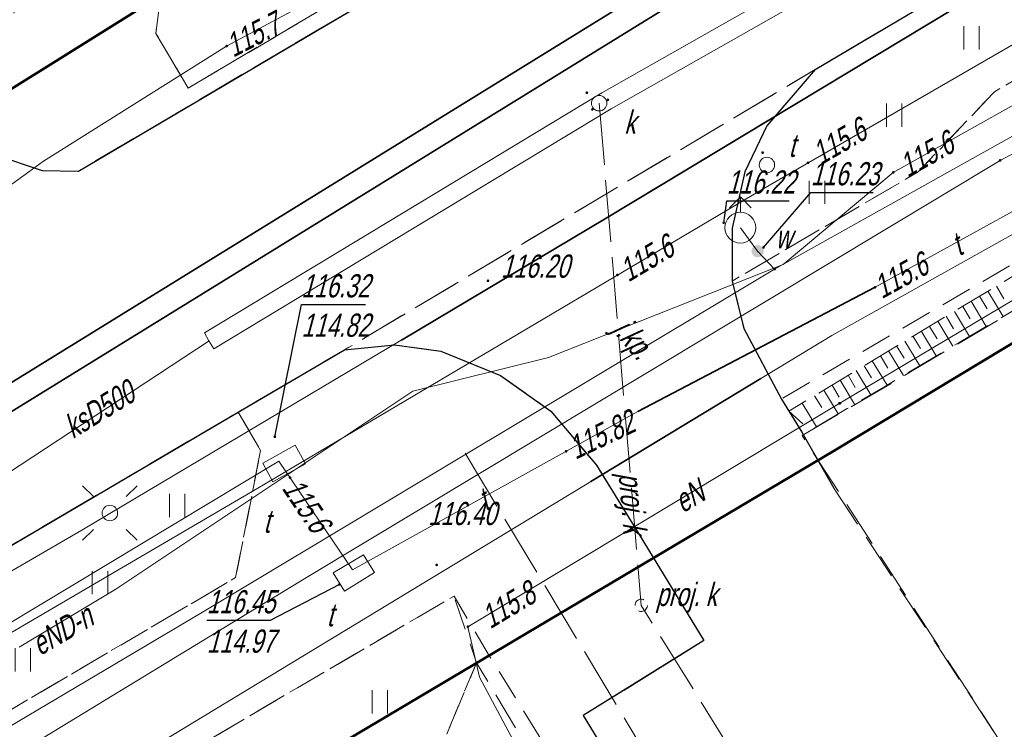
# Model space of a CAD drawing. Extents: x 7463256 to 7464485, y 5957341 to 5958260.
# Tile 221 of 256: x 7464155 to 7464187, y 5957893 to 5957916. Entities that reach past the tile are written whole.
import ezdxf
from ezdxf.enums import TextEntityAlignment as Align

# ---------------------------------------------------------------- set-up
doc = ezdxf.new("R2010")
doc.units = 0
doc.header["$MEASUREMENT"] = 0
for name, pattern in [('1.5_0.5', [2, 1.5, -0.5]), ('218-500', [1, 0.5, -0.5]), ('l219_500', [0]), ('mz1.0_0.5', [1.5, 1, -0.5]), ('mz1.25_0.5', [1.75, 1.25, -0.5]), ('mz2.0_0.5', [2.5, 2, -0.5])]:
    doc.linetypes.add(name, pattern=pattern)
doc.layers.get('0').update_dxf_attribs({"color": 2, "linetype": 'CONTINUOUS', "lineweight": 5})
for name, color, linetype in [('000 Inne (niezydentyfikowane)', 7, 'CONTINUOUS'), ('203-Punkt załamania granicy działki nie stabilizowany', 7, 'CONTINUOUS'), ('218-Granica użytku', 7, 'CONTINUOUS'), ('219-Linia granicy', 7, 'CONTINUOUS'), ('chodnik (powierzchnia)', 7, 'CONTINUOUS'), ('hydrant (punkt)', 7, 'CONTINUOUS'), ('jezdnia (powierzchnia)', 7, 'CONTINUOUS'), ('jezdnia (powierzchnia)-Atr17', 7, 'CONTINUOUS'), ('krawężnik (linia)', 7, 'CONTINUOUS'), ('latarnia na słupie lub maszcie (punkt)', 7, 'CONTINUOUS'), ('plac (powierzchnia)', 7, 'CONTINUOUS'), ('przewód elektroenergetyczny (linia)', 7, 'CONTINUOUS'), ('przewód elektroenergetyczny (linia)-Atr1', 7, 'CONTINUOUS'), ('przewód gazowy (linia)', 7, 'CONTINUOUS'), ('przewód kanalizacyjny (linia)', 7, 'CONTINUOUS'), ('przewód kanalizacyjny (linia)-Atr1', 7, 'CONTINUOUS'), ('przewód kanalizacyjny - projektowany lub w budowie (linia) - ob. projektowany', 7, 'CONTINUOUS'), ('przewód kanalizacyjny - projektowany lub w budowie (linia) - ob. projektowany-Atr1', 7, 'CONTINUOUS'), ('przewód telekomunikacyjny (linia)', 7, 'CONTINUOUS'), ('przewód telekomunikacyjny (linia)-Atr1', 7, 'CONTINUOUS'), ('przewód wodociągowy (linia)', 7, 'CONTINUOUS'), ('przewód wodociągowy - projektowany lub w budowie (linia) - ob. projektowany', 7, 'CONTINUOUS'), ('punkt o określonej wysokości (sieć elektroenergetyczna)', 7, 'CONTINUOUS'), ('punkt o określonej wysokości (sieć elektroenergetyczna)-Atr2', 7, 'CONTINUOUS'), ('punkt o określonej wysokości (sieć gazowa)', 7, 'CONTINUOUS'), ('punkt o określonej wysokości (sieć kanalizacyjna)', 7, 'CONTINUOUS'), ('punkt o określonej wysokości (sieć telekomunikacyjna)', 7, 'CONTINUOUS'), ('punkt o określonej wysokości (sieć telekomunikacyjna)-Atr2', 7, 'CONTINUOUS'), ('punkt o określonej wysokości (sieć telekomunikacyjna)-Atr3', 7, 'CONTINUOUS'), ('punkt o określonej wysokości (sieć wodociągowa)', 7, 'CONTINUOUS'), ('punkt o określonej wysokości (sieć wodociągowa)-Atr2', 7, 'CONTINUOUS'), ('punkt wysokościowy sztuczny', 7, 'CONTINUOUS'), ('punkt wysokościowy sztuczny-Atr2', 7, 'CONTINUOUS'), ('rura ochronna - przewód elektroenergetyczny (linia)', 7, 'CONTINUOUS'), ('rura ochronna - przewód gazowy (linia)', 7, 'CONTINUOUS'), ('rura ochronna - przewód kanalizacyjny (linia)', 7, 'CONTINUOUS'), ('rura ochronna - przewód telekomunikacyjny (linia)', 7, 'CONTINUOUS'), ('skarpa nieumocniona (powierzchnia)', 7, 'CONTINUOUS'), ('studzienka - przewód telekomunikacyjny (powierzchnia)', 7, 'CONTINUOUS'), ('studzienka - przewód telekomunikacyjny (powierzchnia)-Atr17', 7, 'CONTINUOUS'), ('studzienka okrągła - przewód kanalizacyjny (punkt)', 7, 'CONTINUOUS'), ('studzienka okrągła - przewód kanalizacyjny (punkt)-Atr17', 7, 'CONTINUOUS'), ('słup (punkt)', 7, 'CONTINUOUS'), ('trawnik (powierzchnia)', 7, 'CONTINUOUS'), ('trawnik (powierzchnia) - symbol', 7, 'CONTINUOUS'), ('urządzenie techniczne projektowane lub w budowie (sieć kanalizacyjna) - punkt - ob. projektowany', 7, 'CONTINUOUS'), ('urządzenie techniczne projektowane lub w budowie (sieć kanalizacyjna) - punkt - ob. projektowany-Atr17', 7, 'CONTINUOUS'), ('właz okrągły - siec telekomunikacyjna (punkt)', 7, 'CONTINUOUS'), ('właz okrągły - siec telekomunikacyjna (punkt)-Atr17', 7, 'CONTINUOUS'), ('zasuwa - siec wodociągowa (punkt)', 7, 'CONTINUOUS'), ('zasuwa - siec wodociągowa (punkt)-Atr17', 7, 'CONTINUOUS')]:
    doc.layers.add(name, color=color, linetype=linetype)
doc.styles.get("Standard").update_dxf_attribs({"font": 'txt', "width": 0.75})

# ---------------------------------------------------------------- blocks, each defined once
blk = doc.blocks.new('SM011')
at = {"color": 0, "linetype": 'Continuous', "lineweight": 13}
for p, q in [((-0.53, 0.531), (-0.883, 0.884)), ((0.531, 0.531), (0.884, 0.884)), ((-0.53, -0.53), (-0.883, -0.883)), ((0.531, -0.53), (0.884, -0.883))]:
    blk.add_line(p, q, dxfattribs=at)
blk = doc.blocks.new('SM04')
at = {"color": 0, "linetype": 'Continuous', "lineweight": 13}
blk.add_circle((0, 0), 0.25, dxfattribs=at)
blk = doc.blocks.new('PW01')
at = {"linetype": 'Continuous', "lineweight": 13}
h = blk.add_hatch(color=0, dxfattribs=at)
edge = h.paths.add_edge_path()
edge.add_arc((0, 0), 0.045, 0, 360)
blk = doc.blocks.new('PW02')
at = {"linetype": 'Continuous', "lineweight": 13}
h = blk.add_hatch(color=0, dxfattribs=at)
edge = h.paths.add_edge_path()
edge.add_arc((0, 0), 0.045, 0, 360)
blk = doc.blocks.new('US15')
at = {"color": 0, "linetype": 'Continuous', "lineweight": 13}
blk.add_circle((0, 0), 0.25, dxfattribs=at)
blk = doc.blocks.new('US02')
at = {"color": 0, "linetype": 'Continuous', "lineweight": 13}
for p, q in [((0, 1), (-0.353, 0.647)), ((0, 0.5), (0, 1)), ((0, 1), (0.354, 0.647))]:
    blk.add_line(p, q, dxfattribs=at)
blk.add_circle((0, 0), 0.5, dxfattribs=at)
blk = doc.blocks.new('US25')
at = {"linetype": 'Continuous', "lineweight": 0}
h = blk.add_hatch(color=0, dxfattribs=at)
edge = h.paths.add_edge_path()
edge.add_arc((0, 0), 0.2, 0, 360)
blk = doc.blocks.new('US22')
at = {"color": 0, "linetype": 'Continuous', "lineweight": 13}
blk.add_circle((0, 0), 0.25, dxfattribs=at)
blk = doc.blocks.new('TU04')
at = {"color": 0, "linetype": 'Continuous', "lineweight": 13}
for p, q in [((0, 0), (0, 0.75)), ((0.5, 0), (0.5, 0.75))]:
    blk.add_line(p, q, dxfattribs=at)
blk = doc.blocks.new('US01P')
at = {"color": 0, "linetype": 'Continuous', "lineweight": 13}
for points in [[(0.082, 0.181), (0.072, 0.186), (0.034, 0.197), (-0.006, 0.2), (-0.046, 0.194), (-0.084, 0.182), (-0.118, 0.161), (-0.148, 0.135), (-0.172, 0.103), (-0.189, 0.066), (-0.198, 0.028), (-0.2, -0.001)], [(-0.082, -0.182), (-0.061, -0.191), (-0.022, -0.199), (0.018, -0.199), (0.057, -0.192), (0.094, -0.177), (0.127, -0.155), (0.155, -0.126), (0.177, -0.093), (0.192, -0.056), (0.199, -0.016), (0.2, 0)]]:
    blk.add_lwpolyline(points, dxfattribs=at)
blk = doc.blocks.new('203')
at = {"linetype": 'Continuous', "lineweight": 0}
h = blk.add_hatch(color=0, dxfattribs=at)
edge = h.paths.add_edge_path()
edge.add_arc((0, 0), 0.045, 0, 360)

msp = doc.modelspace()

# ---------------------------------------------------------------- linework, layer by layer
at = {"layer": '000 Inne (niezydentyfikowane)', "color": 7, "linetype": 'Continuous', "lineweight": 13}
for p, q in [((7464186.2, 5957907.44), (7464186.7, 5957906.62)), ((7464186.48, 5957907.61), (7464186.72, 5957907.2)), ((7464185.66, 5957907.12), (7464186.15, 5957906.3)), ((7464185.93, 5957907.28), (7464186.18, 5957906.87)), ((7464185.12, 5957906.79), (7464185.61, 5957905.98)), ((7464185.39, 5957906.95), (7464185.63, 5957906.55)), ((7464184.58, 5957906.47), (7464185.07, 5957905.66)), ((7464184.85, 5957906.63), (7464185.09, 5957906.22)), ((7464184.05, 5957906.14), (7464184.53, 5957905.35)), ((7464184.31, 5957906.3), (7464184.56, 5957905.9)), ((7464183.52, 5957905.83), (7464184, 5957905.03)), ((7464183.78, 5957905.98), (7464184.02, 5957905.59)), ((7464182.99, 5957905.51), (7464183.47, 5957904.71)), ((7464183.25, 5957905.67), (7464183.49, 5957905.27)), ((7464182.46, 5957905.19), (7464182.94, 5957904.4)), ((7464182.73, 5957905.35), (7464182.96, 5957904.95)), ((7464181.94, 5957904.87), (7464182.41, 5957904.09)), ((7464182.2, 5957905.03), (7464182.44, 5957904.64)), ((7464181.42, 5957904.56), (7464181.89, 5957903.78)), ((7464181.68, 5957904.72), (7464181.91, 5957904.32)), ((7464180.89, 5957904.24), (7464181.36, 5957903.47)), ((7464181.16, 5957904.4), (7464181.39, 5957904.01)), ((7464180.59, 5957904.06), (7464180.83, 5957903.68)), ((7464180.19, 5957903.82), (7464180.65, 5957903.05))]:
    msp.add_line(p, q, dxfattribs=at)
at = {"layer": '218-Granica użytku', "color": 3, "linetype": '218-500', "lineweight": 18, "flags": 128}
for points in [[(7464181.24, 5957902.28), (7464215.33, 5957922.85)], [(7464159.66, 5957917.17), (7464133.59, 5957900.87)], [(7464141.73, 5957878.83), (7464181.24, 5957902.28)]]:
    msp.add_lwpolyline(points, dxfattribs=at)
at = {"layer": '219-Linia granicy', "color": 3, "linetype": 'l219_500', "lineweight": 50, "flags": 128}
for points in [[(7464215.33, 5957922.85), (7464181.24, 5957902.28)], [(7464159.66, 5957917.17), (7464133.59, 5957900.87)], [(7464181.24, 5957902.28), (7464141.73, 5957878.83)]]:
    msp.add_lwpolyline(points, dxfattribs=at)
at = {"layer": 'chodnik (powierzchnia)', "color": 7, "linetype": 'mz1.0_0.5', "lineweight": 18, "flags": 128}
for points in [[(7464294.106, 5957928.378), (7464293.31, 5957932.18), (7464291.64, 5957942.35), (7464290.62, 5957949.86), (7464290.26, 5957952.77), (7464289.76, 5957954.42), (7464288.79, 5957956.15), (7464286.64, 5957958.86), (7464285.42, 5957960.15), (7464284.08, 5957960.82), (7464282.44, 5957961.24), (7464281.14, 5957961.2), (7464280.15, 5957961.2), (7464279.07, 5957961.11), (7464277.63, 5957960.7), (7464264.52, 5957954.61), (7464264.18, 5957946.72), (7464255.04, 5957947.17), (7464255.09, 5957949.01), (7464247.41, 5957943.79), (7464214.75, 5957924.65), (7464208.21, 5957920.72), (7464179.52, 5957903.95), (7464178.3, 5957906.23), (7464177.92, 5957907.77), (7464183.95, 5957911.31), (7464186.42, 5957913.9), (7464226.37, 5957937.55), (7464226.22, 5957937.81), (7464241.73, 5957946.9), (7464242.03, 5957946.4), (7464275.86, 5957965.57), (7464275.55, 5957966.1), (7464279.68, 5957966.6), (7464282.67, 5957966.24), (7464286.48, 5957964.87), (7464288.7, 5957963.43), (7464291.04, 5957961.16), (7464292.71, 5957958.8), (7464293.61, 5957956.95), (7464294.07, 5957955.56), (7464295.17, 5957946.64), (7464295.41, 5957944.67), (7464296.35, 5957938.67), (7464297.39, 5957932.65), (7464297.119, 5957930.05)], [(7464071.843, 5957804.998), (7464056.53, 5957831.72), (7464056.52, 5957831.71), (7464055.36, 5957831.07), (7464053.35, 5957832.19), (7464052.15, 5957831.46), (7464051.31, 5957830.32), (7464051.05, 5957832.31), (7464051.31, 5957834.34), (7464051.91, 5957836.3), (7464052.69, 5957837.84), (7464053.84, 5957839.49), (7464055.2, 5957840.55), (7464064.71, 5957846.22), (7464066.91, 5957845.13), (7464101.18, 5957865.43), (7464132.33, 5957880.81), (7464161.85, 5957898.17), (7464162.66, 5957902.28), (7464161.93, 5957903.53), (7464164.51, 5957905.04), (7464165.37, 5957905.54), (7464166.99, 5957905.71), (7464168.49, 5957905.5), (7464170.43, 5957904.71), (7464172.05, 5957903.56), (7464173.53, 5957901.81), (7464174.83, 5957899.71), (7464177.01, 5957896.13), (7464173.1, 5957893.7), (7464177.49, 5957886.53), (7464187.04, 5957870.58), (7464187.775, 5957869.352)], [(7464186.364, 5957868.569), (7464185.74, 5957869.61), (7464176.74, 5957884.54), (7464171.68, 5957893.03), (7464170.04, 5957895.68), (7464168.92, 5957897.57), (7464134.26, 5957877.24), (7464103.83, 5957862.17), (7464100.38, 5957857.6), (7464058.74, 5957833.06), (7464074.13, 5957806.267)]]:
    msp.add_lwpolyline(points, dxfattribs=at)
msp.add_lwpolyline([(7464195.69, 5957937.54), (7464194.15, 5957940.19), (7464192.88, 5957939.39), (7464164.15, 5957921.43), (7464159.64, 5957918.78), (7464159.27, 5957915.79), (7464160.31, 5957914.02), (7464193.66, 5957933.67), (7464192.28, 5957932.28), (7464160.57, 5957913.58), (7464156.76, 5957911.33), (7464155.59, 5957911.35), (7464154.03, 5957911.87), (7464152.74, 5957912.55), (7464154.22, 5957913.92), (7464155.21, 5957919.49), (7464159.03, 5957921.87), (7464172.37, 5957930.29), (7464176.94, 5957933.11), (7464192.1, 5957942.53), (7464195.13, 5957944.35), (7464195.78, 5957942.14)], close=True, dxfattribs=at)
at = {"layer": 'jezdnia (powierzchnia)', "color": 7, "linetype": '1.5_0.5', "lineweight": 18, "flags": 128}
msp.add_lwpolyline([(7464435.78, 5957969.39), (7464432.43, 5957972.86), (7464429.42, 5957974.41), (7464426.04, 5957975.11), (7464423.57, 5957975.29), (7464415.47, 5957975.65), (7464371.24, 5957977.61), (7464365.3, 5957977.72), (7464358.84, 5957977.54), (7464346.65, 5957976.28), (7464334.12, 5957974.86), (7464314.08, 5957972.37), (7464311.27, 5957971.79), (7464308.65, 5957970.79), (7464306.54, 5957969.49), (7464304.63, 5957967.74), (7464302.38, 5957964.84), (7464301.74, 5957963.57), (7464301.19, 5957962.16), (7464300.69, 5957960.13), (7464300.42, 5957957.35), (7464300.44, 5957956.63), (7464301.34, 5957947.07), (7464297.39, 5957932.65), (7464296.35, 5957938.67), (7464295.41, 5957944.67), (7464295.17, 5957946.64), (7464294.07, 5957955.56), (7464293.61, 5957956.95), (7464292.71, 5957958.8), (7464291.04, 5957961.16), (7464288.7, 5957963.43), (7464286.48, 5957964.87), (7464282.67, 5957966.24), (7464279.68, 5957966.6), (7464275.55, 5957966.1), (7464272.53, 5957965.24), (7464268.15, 5957963.7), (7464261.6, 5957961.09), (7464256.13, 5957958.63), (7464254.19, 5957957.73), (7464203.13, 5957927.95), (7464201.44, 5957926.95), (7464180.61, 5957914.62), (7464165.37, 5957905.54), (7464161.93, 5957903.53), (7464100.25, 5957867.28), (7464064.71, 5957846.22), (7464055.2, 5957840.55), (7464053.84, 5957839.49), (7464052.69, 5957837.84), (7464051.91, 5957836.3), (7464051.31, 5957834.34), (7464051.05, 5957832.31), (7464051.31, 5957830.32), (7464051.63, 5957829.49), (7464053.32, 5957826.48), (7464047.06, 5957824.65), (7464046.37, 5957825.86), (7464044.81, 5957827.52), (7464043.6, 5957828.27), (7464042.09, 5957829.03), (7464040.11, 5957829.49), (7464038.12, 5957829.49), (7464036.05, 5957829.05), (7464034.47, 5957828.33), (7463990.77, 5957802.57), (7463984.67, 5957799.1), (7463963.97, 5957788.11), (7463953.9, 5957782.45), (7463916.77, 5957760.61), (7463915.43, 5957759.41), (7463915.19, 5957759.06), (7463914.98, 5957758.7), (7463914.81, 5957758.32), (7463914.66, 5957757.92), (7463914.55, 5957757.51), (7463914.48, 5957757.1), (7463914.44, 5957756.68), (7463914.43, 5957756.26), (7463914.83, 5957754.63), (7463915.69, 5957753.07), (7463915.97, 5957752.41), (7463916.13, 5957752.13), (7463917.59, 5957749.55), (7463915.13, 5957748.12), (7463913.12, 5957750.74), (7463911.87, 5957752.81), (7463910.63, 5957754.01), (7463910.25, 5957754.23), (7463909.85, 5957754.42), (7463909.44, 5957754.57), (7463909.02, 5957754.68), (7463908.58, 5957754.76), (7463908.15, 5957754.79), (7463907.71, 5957754.78), (7463907.27, 5957754.73), (7463905.57, 5957754.08), (7463866.26, 5957731.41), (7463858.61, 5957727.02), (7463857.72, 5957725.98), (7463855.16, 5957717.14), (7463854.76, 5957719.2), (7463853.89, 5957720.78), (7463852.79, 5957721.69), (7463851.14, 5957722.42), (7463850.42, 5957722.32), (7463846.1, 5957719.79), (7463840.56, 5957716.65), (7463836.11, 5957713.89), (7463831.61, 5957710.47), (7463828.31, 5957707.66), (7463822.22, 5957701.89), (7463817.3, 5957696.82), (7463812.7, 5957691.61), (7463812.45, 5957691.34), (7463806.98, 5957684.37), (7463803.64, 5957679.75), (7463801.45, 5957676.28), (7463793.55, 5957663.48), (7463792.86, 5957661.7), (7463792.97, 5957659.75), (7463793.77, 5957657.97), (7463795.13, 5957656.54), (7463794.29, 5957652.43), (7463792.69, 5957652.63), (7463790.95, 5957652.54), (7463789.5, 5957652.32), (7463787.98, 5957651.93), (7463786.22, 5957650.98), (7463785.18, 5957649.81), (7463783.63, 5957647.28), (7463741.4, 5957578.12), (7463740.09, 5957575.93), (7463739.68, 5957574.67), (7463739.8, 5957572.76), (7463740.25, 5957571.39), (7463740.85, 5957570.49), (7463741.87, 5957569.43), (7463743.26, 5957568.37), (7463741.42, 5957565.08), (7463740.12, 5957565.67), (7463738.77, 5957566.02), (7463737.29, 5957566.06), (7463735.98, 5957565.85), (7463734.34, 5957565.14), (7463733.02, 5957564.22), (7463732.29, 5957563.18), (7463701.08, 5957512.16), (7463700.31, 5957510.77), (7463700.32, 5957510.77), (7463696.94, 5957505.36), (7463687.39, 5957489.52), (7463687.14, 5957489.11), (7463686.89, 5957488.7), (7463686.65, 5957488.29), (7463686.42, 5957487.87), (7463686.19, 5957487.45), (7463685.97, 5957487.02), (7463685.76, 5957486.59), (7463685.55, 5957486.16), (7463685.35, 5957485.73), (7463685.15, 5957485.29), (7463684.96, 5957484.85), (7463684.77, 5957484.4), (7463684.58, 5957483.96), (7463684.39, 5957483.51), (7463684.21, 5957483.06), (7463684.03, 5957482.61), (7463683.85, 5957482.17), (7463683.67, 5957481.72), (7463683.5, 5957481.27), (7463683.32, 5957480.81), (7463683.15, 5957480.36), (7463682.98, 5957479.91), (7463682.81, 5957479.45), (7463682.65, 5957479), (7463682.49, 5957478.54), (7463682.32, 5957478.08), (7463682.17, 5957477.62), (7463682.01, 5957477.15), (7463681.86, 5957476.69), (7463681.71, 5957476.22), (7463681.56, 5957475.76), (7463681.41, 5957475.29), (7463681.27, 5957474.82), (7463681.13, 5957474.35), (7463681, 5957473.88), (7463680.87, 5957473.41), (7463680.74, 5957472.94), (7463680.61, 5957472.47), (7463680.48, 5957471.99), (7463680.36, 5957471.52), (7463680.25, 5957471.05), (7463680.13, 5957470.57), (7463680.02, 5957470.09), (7463679.91, 5957469.61), (7463679.81, 5957469.12), (7463679.71, 5957468.64), (7463679.61, 5957468.16), (7463679.52, 5957467.67), (7463679.42, 5957467.19), (7463679.33, 5957466.7), (7463679.25, 5957466.22), (7463679.16, 5957465.73), (7463679.08, 5957465.25), (7463679, 5957464.76), (7463678.93, 5957464.27), (7463678.85, 5957463.78), (7463678.78, 5957463.28), (7463678.72, 5957462.79), (7463678.65, 5957462.3), (7463678.59, 5957461.81), (7463678.53, 5957461.31), (7463678.47, 5957460.82), (7463678.42, 5957460.33), (7463678.36, 5957459.83), (7463678.31, 5957459.34), (7463678.26, 5957458.84), (7463678.22, 5957458.35), (7463678.17, 5957457.85), (7463678.13, 5957457.36), (7463678.09, 5957456.86), (7463678.05, 5957456.37), (7463678.02, 5957455.87), (7463677.99, 5957455.41), (7463677.96, 5957454.94), (7463677.93, 5957454.48), (7463677.91, 5957454.01), (7463677.89, 5957453.55), (7463677.87, 5957453.08), (7463677.86, 5957452.62), (7463677.85, 5957452.15), (7463677.84, 5957451.69), (7463677.84, 5957451.22), (7463677.84, 5957450.76), (7463677.85, 5957450.29), (7463677.86, 5957449.83), (7463677.87, 5957449.36), (7463670.59, 5957467.12), (7463670.68, 5957467.58), (7463670.78, 5957468.04), (7463670.89, 5957468.5), (7463670.99, 5957468.96), (7463671.11, 5957469.42), (7463671.22, 5957469.87), (7463671.34, 5957470.33), (7463671.46, 5957470.78), (7463671.59, 5957471.24), (7463671.72, 5957471.69), (7463671.86, 5957472.14), (7463672, 5957472.59), (7463672.14, 5957473.04), (7463673.46, 5957477.28), (7463673.58, 5957477.76), (7463673.68, 5957478.24), (7463673.77, 5957478.73), (7463673.84, 5957479.22), (7463673.89, 5957479.71), (7463673.93, 5957480.2), (7463673.95, 5957480.7), (7463673.95, 5957481.19), (7463673.93, 5957481.63), (7463673.91, 5957482.08), (7463673.86, 5957482.52), (7463673.81, 5957482.96), (7463673.74, 5957483.4), (7463673.66, 5957483.84), (7463673.57, 5957484.28), (7463673.47, 5957484.71), (7463673.35, 5957485.14), (7463673.2, 5957485.61), (7463673.02, 5957486.08), (7463672.82, 5957486.54), (7463672.6, 5957486.99), (7463672.36, 5957487.42), (7463672.1, 5957487.85), (7463671.82, 5957488.26), (7463671.52, 5957488.66), (7463671.25, 5957489.02), (7463670.95, 5957489.36), (7463670.64, 5957489.68), (7463670.3, 5957489.97), (7463669.95, 5957490.25), (7463669.57, 5957490.5), (7463669.19, 5957490.73), (7463668.78, 5957490.93), (7463668.37, 5957491.1), (7463667.96, 5957491.31), (7463667.54, 5957491.51), (7463667.12, 5957491.7), (7463666.7, 5957491.89), (7463666.27, 5957492.06), (7463665.84, 5957492.23), (7463665.41, 5957492.38), (7463664.97, 5957492.53), (7463642.84, 5957508.24), (7463669.89, 5957497.69), (7463670.31, 5957497.52), (7463670.74, 5957497.36), (7463671.18, 5957497.22), (7463671.62, 5957497.11), (7463672.07, 5957497.01), (7463672.52, 5957496.93), (7463672.97, 5957496.87), (7463673.43, 5957496.83), (7463673.89, 5957496.8), (7463674.34, 5957496.8), (7463674.8, 5957496.82), (7463675.3, 5957496.85), (7463675.79, 5957496.9), (7463676.29, 5957496.96), (7463676.78, 5957497.02), (7463677.27, 5957497.1), (7463677.76, 5957497.19), (7463678.25, 5957497.29), (7463678.74, 5957497.4), (7463679.22, 5957497.52), (7463679.7, 5957497.65), (7463680.18, 5957497.79), (7463680.66, 5957497.94), (7463681.12, 5957498.11), (7463681.59, 5957498.29), (7463682.05, 5957498.49), (7463682.49, 5957498.71), (7463682.94, 5957498.94), (7463683.37, 5957499.19), (7463683.81, 5957499.43), (7463684.24, 5957499.68), (7463684.65, 5957499.96), (7463685.06, 5957500.25), (7463685.45, 5957500.55), (7463685.83, 5957500.88), (7463686.2, 5957501.21), (7463686.55, 5957501.56), (7463686.89, 5957501.93), (7463688.47, 5957503.86), (7463689.58, 5957505.52), (7463695.05, 5957514.51), (7463697.35, 5957517.63), (7463699.52, 5957521.26), (7463701.68, 5957524.9), (7463703.98, 5957528.54), (7463706.45, 5957532.61), (7463709.76, 5957538.71), (7463712.45, 5957543.07), (7463719.87, 5957554.72), (7463722.1, 5957558.36), (7463724.25, 5957562.41), (7463732.9, 5957576.65), (7463767.27, 5957632.9), (7463796.54, 5957680.74), (7463799.31, 5957684.89), (7463802.28, 5957688.92), (7463805.13, 5957692.62), (7463808.07, 5957696.14), (7463812, 5957700.58), (7463813.05, 5957701.59), (7463815.17, 5957703.91), (7463818.63, 5957707.32), (7463821.81, 5957710.38), (7463824, 5957712.35), (7463825.06, 5957713.31), (7463827.47, 5957715.22), (7463831.55, 5957718.14), (7463834.51, 5957720.09), (7463871.58, 5957742.02), (7463872.84, 5957742.74), (7463873.73, 5957743.25), (7463884.95, 5957749.82), (7463947.94, 5957787.04), (7463958.13, 5957793.13), (7463978.66, 5957805.82), (7463992.86, 5957814.5), (7464021.02, 5957831.03), (7464036.35, 5957840.19), (7464045.52, 5957845.62), (7464072.76, 5957861.89), (7464098.08, 5957876.78), (7464143.2, 5957903.29), (7464143.83, 5957904.35), (7464144.42, 5957906.04), (7464144.87, 5957907.87), (7464144.93, 5957908.37), (7464145, 5957909.96), (7464144.74, 5957911.42), (7464152.37, 5957912.8), (7464152.74, 5957912.55), (7464154.03, 5957911.87), (7464155.59, 5957911.35), (7464156.76, 5957911.33), (7464160.57, 5957913.58), (7464192.28, 5957932.28), (7464213.7, 5957945.07), (7464214.43, 5957945.48), (7464238.65, 5957959.71), (7464249.15, 5957965.6), (7464251.26, 5957966.66), (7464253.69, 5957967.84), (7464257.35, 5957969.46), (7464261.98, 5957971.33), (7464263.31, 5957972), (7464273.13, 5957975.13), (7464277.92, 5957976.24), (7464280.42, 5957977.04), (7464282.71, 5957978.14), (7464285.69, 5957980.47), (7464287.52, 5957982.76), (7464288.9, 5957985.47), (7464289.81, 5957990.22), (7464289.57, 5957993.19), (7464288.87, 5958000.11), (7464295.35, 5958000.29), (7464295.83, 5957995.88), (7464296.53, 5957992.32), (7464297.86, 5957989.04), (7464299.36, 5957986.74), (7464301.71, 5957984.36), (7464305.3, 5957982.36), (7464307.82, 5957981.66), (7464311.17, 5957981.45), (7464364.74, 5957987.95), (7464391.32, 5957991.11), (7464398.1, 5957991.95), (7464414.27, 5957994.02), (7464414.84, 5957994.09), (7464425.44, 5957995.47), (7464427.97, 5957995.83), (7464434.5, 5957997.95), (7464434.9, 5957998.22), (7464435.3, 5957998.5), (7464435.68, 5957998.8), (7464436.05, 5957999.11), (7464436.4, 5957999.44), (7464436.74, 5957999.78), (7464437.07, 5958000.13), (7464437.39, 5958000.5), (7464437.69, 5958000.88), (7464437.97, 5958001.27), (7464438.24, 5958001.67), (7464438.49, 5958002.08), (7464438.73, 5958002.5), (7464438.95, 5958002.94), (7464439.15, 5958003.37), (7464439.33, 5958003.82), (7464439.5, 5958004.28), (7464439.65, 5958004.74), (7464439.78, 5958005.2), (7464439.89, 5958005.67), (7464439.98, 5958006.15), (7464440.05, 5958006.62), (7464440.11, 5958007.1), (7464440.14, 5958007.59), (7464440.16, 5958008.07), (7464437.87, 5957962.55), (7464436.62, 5957968.02)], close=True, dxfattribs=at)
msp.add_lwpolyline([(7464187.775, 5957869.352), (7464187.04, 5957870.58), (7464177.49, 5957886.53), (7464173.1, 5957893.7), (7464177.01, 5957896.13), (7464174.83, 5957899.71), (7464173.53, 5957901.81), (7464172.05, 5957903.56), (7464170.43, 5957904.71), (7464168.49, 5957905.5), (7464166.99, 5957905.71), (7464165.37, 5957905.54), (7464180.61, 5957914.62), (7464179.05, 5957912.8), (7464178.34, 5957911.31), (7464177.92, 5957909.48), (7464177.92, 5957907.77), (7464178.3, 5957906.23), (7464179.52, 5957903.95), (7464180.18, 5957902.88), (7464181.22, 5957901.07), (7464186.8, 5957892.56), (7464196.264, 5957874.065)], dxfattribs=at)
at = {"layer": 'krawężnik (linia)', "color": 7, "linetype": 'Continuous', "lineweight": 25, "flags": 128}
for points in [[(7464152.37, 5957912.8), (7464152.74, 5957912.55), (7464154.03, 5957911.87), (7464155.59, 5957911.35), (7464156.76, 5957911.33), (7464160.57, 5957913.58), (7464192.28, 5957932.28)], [(7464180.61, 5957914.62), (7464201.44, 5957926.95)], [(7464180.61, 5957914.62), (7464179.05, 5957912.8), (7464178.34, 5957911.31), (7464177.92, 5957909.48), (7464177.92, 5957907.77), (7464178.3, 5957906.23), (7464179.52, 5957903.95), (7464180.18, 5957902.88), (7464181.22, 5957901.07)], [(7464053.32, 5957826.48), (7464051.63, 5957829.49), (7464051.31, 5957830.32), (7464051.05, 5957832.31), (7464051.31, 5957834.34), (7464051.91, 5957836.3), (7464052.69, 5957837.84), (7464053.84, 5957839.49), (7464055.2, 5957840.55), (7464064.71, 5957846.22), (7464100.25, 5957867.28), (7464161.93, 5957903.53), (7464165.37, 5957905.54)], [(7464165.37, 5957905.54), (7464166.99, 5957905.71), (7464168.49, 5957905.5), (7464170.43, 5957904.71), (7464172.05, 5957903.56), (7464173.53, 5957901.81), (7464174.83, 5957899.71), (7464177.01, 5957896.13), (7464173.1, 5957893.7), (7464177.49, 5957886.53), (7464187.04, 5957870.58), (7464187.775, 5957869.352)]]:
    msp.add_lwpolyline(points, dxfattribs=at)
at = {"layer": 'plac (powierzchnia)', "color": 7, "linetype": '1.5_0.5', "lineweight": 18, "flags": 128}
msp.add_lwpolyline([(7464186.8, 5957892.56), (7464180.19, 5957902.77), (7464183.75, 5957904.86), (7464207.63, 5957919.01), (7464228.65, 5957931.46), (7464242.05, 5957939.42), (7464249.88, 5957944.13), (7464255.04, 5957947.17), (7464264.18, 5957946.72), (7464259.482, 5957909.158)], dxfattribs=at)
at = {"layer": 'przewód elektroenergetyczny (linia)', "color": 1, "linetype": 'Continuous', "lineweight": 18, "flags": 128}
for points in [[(7464266.05, 5957961.48), (7464265.37, 5957961.61), (7464264.94, 5957961.94), (7464260.27, 5957959.99), (7464256.2, 5957958.02), (7464255.79, 5957957.04), (7464255.19, 5957957.42), (7464254.22, 5957957.07), (7464252.54, 5957952.62), (7464241.08, 5957945.49), (7464237.94, 5957943.59), (7464236.46, 5957943.36), (7464232.28, 5957940.35), (7464223.35, 5957935.13), (7464212.01, 5957929.7), (7464205.03, 5957925.95), (7464202.84, 5957925.45), (7464201.65, 5957926.12), (7464198.17, 5957924.42), (7464196.21, 5957923.29), (7464175.39, 5957910.73), (7464156.87, 5957899.7), (7464130.34, 5957884.29)], [(7464185.498, 5957868.089), (7464173.01, 5957888.82), (7464169.75, 5957894.94), (7464169.37, 5957896.58), (7464181.41, 5957903.82), (7464215.3, 5957924), (7464248.16, 5957943.53)], [(7464154.84, 5957895.92), (7464157.97, 5957897.8), (7464167.59, 5957904.21), (7464171.98, 5957905.3), (7464179.58, 5957908.31), (7464183.14, 5957911.29), (7464189.6, 5957914.91), (7464207.87, 5957925.18)], [(7464142.1, 5957903.95), (7464142.71, 5957904.25), (7464147.51, 5957906.94), (7464152.73, 5957909.94), (7464153.09, 5957910.13), (7464153.58, 5957910.72), (7464153.06, 5957910.76), (7464152.73, 5957909.94), (7464153.36, 5957910.01), (7464155.63, 5957911.65), (7464161.56, 5957915.38), (7464166.67, 5957918.13), (7464170.13, 5957920.21), (7464170.58, 5957920.28), (7464171.41, 5957920.48)], [(7464181.41, 5957903.82), (7464181.41, 5957903.79), (7464181.38, 5957903.79), (7464181.37, 5957903.81), (7464181.38, 5957903.83), (7464181.39, 5957903.84), (7464181.41, 5957903.84), (7464181.42, 5957903.84), (7464181.44, 5957903.83), (7464181.44, 5957903.81), (7464181.44, 5957903.8), (7464181.42, 5957903.79), (7464181.41, 5957903.79)]]:
    msp.add_lwpolyline(points, dxfattribs=at)
at = {"layer": 'przewód gazowy (linia)', "color": 40, "linetype": 'Continuous', "lineweight": 18, "flags": 128}
for points in [[(7464052.3, 5957830.01), (7464051.76, 5957831.03), (7464056.89, 5957834.04), (7464083.82, 5957850.03), (7464110.99, 5957866.2), (7464132.83, 5957879.35), (7464145.62, 5957886.89), (7464164.15, 5957898.17), (7464186.6, 5957911.68), (7464192.31, 5957914.71), (7464213.72, 5957926.68)], [(7464124.19, 5957871.77), (7464139.88, 5957880.99), (7464181.15, 5957906.01), (7464198.79, 5957915.88)]]:
    msp.add_lwpolyline(points, dxfattribs=at)
at = {"layer": 'przewód kanalizacyjny (linia)', "color": 34, "linetype": 'Continuous', "lineweight": 18, "flags": 128}
for points in [[(7464194, 5957924.69), (7464174.01, 5957913.35), (7464161.15, 5957905.58), (7464160.98, 5957905.84), (7464160.84, 5957906.1), (7464173.71, 5957913.87), (7464193.7, 5957925.21)], [(7464150.07, 5957901.7), (7464185.37, 5957923.49)], [(7464185.81, 5957922.81), (7464150.49, 5957901.02)], [(7464033.82, 5957829.41), (7464040.07, 5957833.01), (7464062.08, 5957846.46), (7464074.52, 5957854.03), (7464094.14, 5957865.03), (7464108.59, 5957873.75), (7464128.12, 5957885.58), (7464141.78, 5957893.2), (7464160.99, 5957905.84)]]:
    msp.add_lwpolyline(points, dxfattribs=at)
at = {"layer": 'przewód kanalizacyjny - projektowany lub w budowie (linia) - ob. projektowany', "color": 34, "linetype": 'mz2.0_0.5', "lineweight": 18, "flags": 128}
msp.add_lwpolyline([(7464173.62, 5957913.53), (7464174.98, 5957897.27), (7464191.131, 5957871.215)], dxfattribs=at)
at = {"layer": 'przewód telekomunikacyjny (linia)', "color": 30, "linetype": 'Continuous', "lineweight": 18, "flags": 128}
for points in [[(7463934.93, 5957767.49), (7463950.59, 5957776.24), (7463967.83, 5957785.98), (7463975.02, 5957790.4), (7463985.5, 5957795.81), (7464000.58, 5957804.48), (7464017.41, 5957814.5), (7464028.88, 5957821.45), (7464036.26, 5957826.44), (7464036.38, 5957826.54), (7464040.26, 5957829.04), (7464041.29, 5957829.67), (7464055.53, 5957838.1), (7464062.69, 5957842.41), (7464076.59, 5957850.48), (7464089.6, 5957858.14), (7464106.44, 5957867.99), (7464119.93, 5957875.96), (7464136.24, 5957885.65), (7464148.02, 5957892.55), (7464162.57, 5957901.07), (7464178.87, 5957910.73), (7464199.4, 5957922.6)], [(7464055.971, 5957796.186), (7464051.94, 5957803.23), (7464049.54, 5957805.85), (7464042.89, 5957814.5), (7464038.65, 5957821.25), (7464036.53, 5957826.19), (7464036.38, 5957826.54), (7464036.83, 5957826.78), (7464054.94, 5957837.64), (7464055.93, 5957838.24), (7464135.6, 5957885.24), (7464136.56, 5957885.88), (7464163.25, 5957901.94), (7464165.63, 5957898.42), (7464174.87, 5957903.55), (7464182.55, 5957907.57), (7464198.46, 5957916.34)]]:
    msp.add_lwpolyline(points, dxfattribs=at)
at = {"layer": 'przewód wodociągowy (linia)', "color": 5, "linetype": 'Continuous', "lineweight": 18, "flags": 128}
for points in [[(7464298.12, 5957983.2), (7464300.61, 5957970.9), (7464300.28, 5957967.23), (7464299.01, 5957966.34), (7464283.7, 5957965.92), (7464274.37, 5957965.48), (7464264.12, 5957958.35), (7464249.79, 5957949.28), (7464233.47, 5957938.83), (7464232.32, 5957938.07), (7464230.24, 5957936.71), (7464216.39, 5957928.84), (7464189.47, 5957913.84), (7464179.3, 5957908.16), (7464160.78, 5957897.05), (7464138.46, 5957883.82), (7464127.58, 5957877.37), (7464115.46, 5957870.01), (7464096.12, 5957858.53), (7464070.54, 5957843.96)], [(7464178.19, 5957909.5), (7464178.75, 5957908.74)], [(7464179.3, 5957908.16), (7464178.75, 5957908.74)]]:
    msp.add_lwpolyline(points, dxfattribs=at)
at = {"layer": 'przewód wodociągowy - projektowany lub w budowie (linia) - ob. projektowany', "color": 5, "linetype": 'mz2.0_0.5', "lineweight": 18, "flags": 128}
msp.add_lwpolyline([(7464169.28, 5957902.2), (7464188.709, 5957869.871)], dxfattribs=at)
at = {"layer": 'punkt o określonej wysokości (sieć telekomunikacyjna)-Atr2', "color": 7, "flags": 128}
for points in [[(7464163.12, 5957902.73), (7464163.98, 5957907.01), (7464166.055, 5957907.01)], [(7464165.21, 5957897.95), (7464162.97, 5957896.78), (7464160.917, 5957896.78)]]:
    msp.add_lwpolyline(points, dxfattribs=at)
at = {"layer": 'punkt o określonej wysokości (sieć wodociągowa)-Atr2', "color": 7, "flags": 128}
for points in [[(7464178.94, 5957908.86), (7464180.47, 5957910.64), (7464182.494, 5957910.64)], [(7464177.65, 5957909.66), (7464177.75, 5957910.37), (7464179.774, 5957910.37)]]:
    msp.add_lwpolyline(points, dxfattribs=at)
at = {"layer": 'rura ochronna - przewód elektroenergetyczny (linia)', "color": 1, "linetype": 'Continuous', "lineweight": 35, "flags": 128}
msp.add_lwpolyline([(7464185.17, 5957916.63), (7464173.85, 5957909.81), (7464167.22, 5957905.86)], dxfattribs=at)
at = {"layer": 'rura ochronna - przewód gazowy (linia)', "color": 40, "linetype": 'Continuous', "lineweight": 35, "flags": 128}
msp.add_lwpolyline([(7464173.35, 5957901.28), (7464178.85, 5957904.62)], dxfattribs=at)
at = {"layer": 'rura ochronna - przewód kanalizacyjny (linia)', "color": 34, "linetype": 'Continuous', "lineweight": 35, "flags": 128}
for points in [[(7464150.07, 5957901.7), (7464185.37, 5957923.49)], [(7464185.81, 5957922.81), (7464150.49, 5957901.02)]]:
    msp.add_lwpolyline(points, dxfattribs=at)
at = {"layer": 'rura ochronna - przewód telekomunikacyjny (linia)', "color": 30, "linetype": 'Continuous', "lineweight": 35, "flags": 128}
msp.add_lwpolyline([(7464174.87, 5957903.55), (7464182.55, 5957907.57)], dxfattribs=at)
at = {"layer": 'skarpa nieumocniona (powierzchnia)', "color": 7, "linetype": 'mz1.25_0.5', "lineweight": 18, "flags": 128}
for points in [[(7464247.9, 5957942.95), (7464237.08, 5957936.51), (7464234.67, 5957935.08), (7464232.26, 5957933.65), (7464221.43, 5957927.2), (7464219.03, 5957925.77), (7464208.16, 5957919.33), (7464203.34, 5957916.47), (7464200.93, 5957915.05), (7464192.49, 5957910.06), (7464190.09, 5957908.63), (7464185.27, 5957905.78), (7464184.06, 5957905.07), (7464182.86, 5957904.35), (7464181.65, 5957903.64), (7464180.45, 5957902.93), (7464179.76, 5957903.56), (7464214.75, 5957924.65), (7464247.41, 5957943.79), (7464249.88, 5957944.13)], [(7464185.9, 5957868.31), (7464182.22, 5957866.27), (7464168.12, 5957891.76), (7464169.65, 5957895.41)]]:
    msp.add_lwpolyline(points, close=True, dxfattribs=at)
at = {"layer": 'studzienka - przewód telekomunikacyjny (powierzchnia)', "color": 30, "linetype": 'Continuous', "lineweight": 18, "flags": 128}
for points in [[(7464162.73, 5957901.88), (7464163.78, 5957902.46), (7464164.11, 5957901.85), (7464163.06, 5957901.27)], [(7464165.37, 5957897.73), (7464165.01, 5957898.32), (7464165.99, 5957898.91), (7464166.35, 5957898.33)]]:
    msp.add_lwpolyline(points, close=True, dxfattribs=at)
at = {"layer": 'trawnik (powierzchnia)', "color": 7, "linetype": 'mz1.0_0.5', "lineweight": 18, "flags": 128}
for points in [[(7464195.69, 5957937.54), (7464195, 5957935.73), (7464193.66, 5957933.67), (7464160.31, 5957914.02), (7464159.27, 5957915.79), (7464159.64, 5957918.78), (7464164.15, 5957921.43), (7464192.88, 5957939.39), (7464194.15, 5957940.19)], [(7464226.37, 5957937.55), (7464186.42, 5957913.9), (7464183.95, 5957911.31), (7464177.92, 5957907.77), (7464177.92, 5957909.48), (7464178.34, 5957911.31), (7464179.05, 5957912.8), (7464180.61, 5957914.62), (7464201.44, 5957926.95), (7464203.68, 5957928.04), (7464224.84, 5957937.14), (7464226.22, 5957937.81)], [(7464162.66, 5957902.28), (7464161.85, 5957898.17), (7464132.33, 5957880.81), (7464101.18, 5957865.43), (7464066.91, 5957845.13), (7464064.71, 5957846.22), (7464100.25, 5957867.28), (7464161.93, 5957903.53)], [(7464169.65, 5957895.41), (7464168.12, 5957891.76), (7464182.22, 5957866.27), (7464179.55, 5957864.78), (7464172.78, 5957876.3), (7464168.06, 5957887.22), (7464164.64, 5957892.19), (7464141.63, 5957878.98), (7464138.16, 5957876.83), (7464143.78, 5957877.08), (7464164.8, 5957889.22), (7464166.28, 5957885.9), (7464171.21, 5957875.06), (7464177.93, 5957863.89), (7464175.64, 5957862.62), (7464168.48, 5957874.57), (7464165.4, 5957872.79), (7464165, 5957872.65), (7464164.5, 5957872.74), (7464164.16, 5957873.06), (7464161.28, 5957877.81), (7464107.04, 5957845.37), (7464084.14, 5957831.66), (7464071.27, 5957823.96), (7464078.35, 5957811.88), (7464079.79, 5957809.41), (7464074.13, 5957806.27), (7464058.77, 5957833.07), (7464100.38, 5957857.6), (7464103.83, 5957862.17), (7464134.26, 5957877.24), (7464168.92, 5957897.57)]]:
    msp.add_lwpolyline(points, close=True, dxfattribs=at)

# ---------------------------------------------------------------- block references
at = {"layer": '203-Punkt załamania granicy działki nie stabilizowany', "color": 3, "linetype": 'Continuous', "lineweight": 18}
msp.add_blockref('203', (7464181.24, 5957902.28), dxfattribs=at)
at = {"layer": 'hydrant (punkt)', "color": 7, "linetype": 'Continuous', "lineweight": 18}
msp.add_blockref('US02', (7464178.19, 5957909.5), dxfattribs=at)
at = {"layer": 'latarnia na słupie lub maszcie (punkt)', "color": 7, "linetype": 'Continuous', "lineweight": 18}
msp.add_blockref('SM011', (7464157.78, 5957900.26), dxfattribs=at)
at = {"layer": 'punkt o określonej wysokości (sieć elektroenergetyczna)', "color": 1, "linetype": 'Continuous', "lineweight": 13}
for p in [(7464161.56, 5957915.38), (7464183.14, 5957911.29), (7464169.37, 5957896.58)]:
    msp.add_blockref('PW01', p, dxfattribs=at)
at = {"layer": 'punkt o określonej wysokości (sieć gazowa)', "color": 40, "linetype": 'Continuous', "lineweight": 13}
msp.add_blockref('PW01', (7464186.6, 5957911.68), dxfattribs=at)
at = {"layer": 'punkt o określonej wysokości (sieć kanalizacyjna)', "color": 34, "linetype": 'Continuous', "lineweight": 13}
for p in [(7464173.22, 5957913.87), (7464173.9, 5957913.64), (7464173.4, 5957913.33)]:
    msp.add_blockref('PW01', p, dxfattribs=at)
at = {"layer": 'punkt o określonej wysokości (sieć telekomunikacyjna)', "color": 30, "linetype": 'Continuous', "lineweight": 13, "rotation": 212.67}
msp.add_blockref('PW01', (7464178.91, 5957911.93), dxfattribs=at)
at = {"layer": 'punkt o określonej wysokości (sieć telekomunikacyjna)', "color": 30, "linetype": 'Continuous', "lineweight": 13}
for p in [(7464180.38, 5957911.6), (7464174.21, 5957907.97), (7464182.55, 5957907.57), (7464163.12, 5957902.73), (7464172.55, 5957902.26), (7464163.61, 5957901.41), (7464165.21, 5957897.95)]:
    msp.add_blockref('PW01', p, dxfattribs=at)
at = {"layer": 'punkt o określonej wysokości (sieć wodociągowa)', "color": 5, "linetype": 'Continuous', "lineweight": 13}
for p in [(7464177.65, 5957909.66), (7464179.3, 5957908.16)]:
    msp.add_blockref('PW01', p, dxfattribs=at)
at = {"layer": 'punkt o określonej wysokości (sieć wodociągowa)', "color": 5, "linetype": 'Continuous', "lineweight": 13, "rotation": 20.86}
msp.add_blockref('PW01', (7464178.94, 5957908.86), dxfattribs=at)
at = {"layer": 'punkt wysokościowy sztuczny', "color": 7, "linetype": 'Continuous', "lineweight": 13}
for p in [(7464170.02, 5957907.78), (7464168.36, 5957898.58)]:
    msp.add_blockref('PW02', p, dxfattribs=at)
at = {"layer": 'studzienka okrągła - przewód kanalizacyjny (punkt)', "color": 34, "linetype": 'Continuous', "lineweight": 18}
msp.add_blockref('US15', (7464173.62, 5957913.53), dxfattribs=at)
at = {"layer": 'słup (punkt)', "color": 7, "linetype": 'Continuous', "lineweight": 18}
msp.add_blockref('SM04', (7464157.78, 5957900.26), dxfattribs=at)
at = {"layer": 'trawnik (powierzchnia) - symbol', "color": 7, "linetype": 'Continuous', "lineweight": 18}
for p in [(7464185.42, 5957915.27), (7464182.92, 5957912.77), (7464180.42, 5957910.27), (7464159.71, 5957900.13), (7464157.21, 5957897.63), (7464154.71, 5957895.13), (7464166.27, 5957893.77)]:
    msp.add_blockref('TU04', p, dxfattribs=at)
at = {"layer": 'urządzenie techniczne projektowane lub w budowie (sieć kanalizacyjna) - punkt - ob. projektowany', "color": 34, "linetype": 'Continuous', "lineweight": 18}
msp.add_blockref('US01P', (7464174.98, 5957897.27), dxfattribs=at)
at = {"layer": 'właz okrągły - siec telekomunikacyjna (punkt)', "color": 7, "linetype": 'Continuous', "lineweight": 18, "rotation": 212.67}
msp.add_blockref('US22', (7464179.05, 5957911.53), dxfattribs=at)
at = {"layer": 'zasuwa - siec wodociągowa (punkt)', "color": 7, "linetype": 'Continuous', "lineweight": 13, "rotation": 20.86}
msp.add_blockref('US25', (7464178.75, 5957908.74), dxfattribs=at)

# ---------------------------------------------------------------- texts
at = {"layer": 'jezdnia (powierzchnia)-Atr17', "color": 7, "oblique": 15, "width": 0.72}
msp.add_text('j.kp.', height=0.75, rotation=309.957, dxfattribs=at).set_placement((7464174.02, 5957906.18))
at = {"layer": 'przewód elektroenergetyczny (linia)-Atr1', "color": 1, "oblique": 15, "width": 0.72}
for s, rotation, p in [('eN', 30.76, (7464176.32, 5957900.24)), ('eND-n', 30.28, (7464155.51, 5957895.62))]:
    msp.add_text(s, height=0.75, rotation=rotation, dxfattribs=at).set_placement(p)
at = {"layer": 'przewód kanalizacyjny (linia)-Atr1', "color": 34, "oblique": 15, "width": 0.72}
msp.add_text('ksD500', height=0.75, rotation=31.6, dxfattribs=at).set_placement((7464156.58, 5957902.65))
at = {"layer": 'przewód kanalizacyjny - projektowany lub w budowie (linia) - ob. projektowany-Atr1', "color": 34, "oblique": 15, "width": 0.72}
msp.add_text('proj. k', height=0.75, rotation=274.781, dxfattribs=at).set_placement((7464174.62, 5957901.57), align=Align.MIDDLE_LEFT)
at = {"layer": 'przewód telekomunikacyjny (linia)-Atr1', "color": 30, "oblique": 15, "width": 0.72}
for rotation, p in [(28.86, (7464185.27, 5957908.56)), (29.05, (7464169.95, 5957900.3))]:
    msp.add_text('t', height=0.75, rotation=rotation, dxfattribs=at).set_placement(p)
at = {"layer": 'punkt o określonej wysokości (sieć elektroenergetyczna)-Atr2', "color": 1, "oblique": 15, "width": 0.72}
for s, rotation, p in [('115.7', 27.25, (7464161.77, 5957915)), ('115.6', 29.15, (7464183.6, 5957911.11)), ('115.8', 31.02, (7464170.09, 5957896.49))]:
    msp.add_text(s, height=0.75, rotation=rotation, dxfattribs=at).set_placement(p)
at = {"layer": 'punkt o określonej wysokości (sieć telekomunikacyjna)-Atr2', "color": 30, "oblique": 15, "width": 0.72}
for s, rotation, p in [('115.6', 30.21, (7464180.79, 5957911.51)), ('115.6', 30.65, (7464174.56, 5957907.72)), ('115.6', 28.86, (7464182.77, 5957907.18)), ('115.82', 25.27, (7464172.85, 5957901.98)), ('115.6', 303.82, (7464163.33, 5957901.06))]:
    msp.add_text(s, height=0.75, rotation=rotation, dxfattribs=at).set_placement(p)
for s, p in [('116.32', (7464163.98, 5957907.018)), ('116.45', (7464160.917, 5957896.788))]:
    msp.add_text(s, height=0.75, dxfattribs=at).set_placement(p, align=Align.BOTTOM_LEFT)
at = {"layer": 'punkt o określonej wysokości (sieć telekomunikacyjna)-Atr3', "color": 30, "oblique": 15, "width": 0.72}
for s, p in [('114.82', (7464163.98, 5957905.742)), ('114.97', (7464160.917, 5957895.513))]:
    msp.add_text(s, height=0.75, dxfattribs=at).set_placement(p, align=Align.BOTTOM_LEFT)
at = {"layer": 'punkt o określonej wysokości (sieć wodociągowa)-Atr2', "color": 5, "oblique": 15, "width": 0.72}
for s, p in [('116.23', (7464180.47, 5957910.647)), ('116.22', (7464177.75, 5957910.378))]:
    msp.add_text(s, height=0.75, dxfattribs=at).set_placement(p, align=Align.BOTTOM_LEFT)
at = {"layer": 'punkt wysokościowy sztuczny-Atr2', "color": 7, "oblique": 15, "width": 0.72}
for s, p in [('116.20', (7464170.44, 5957907.88)), ('116.40', (7464168.08, 5957899.87))]:
    msp.add_text(s, height=0.75, dxfattribs=at).set_placement(p)
at = {"layer": 'studzienka - przewód telekomunikacyjny (powierzchnia)-Atr17', "color": 30, "oblique": 15, "width": 0.72}
for p in [(7464162.75, 5957899.62), (7464164.8, 5957896.59)]:
    msp.add_text('t', height=0.75, dxfattribs=at).set_placement(p)
at = {"layer": 'studzienka okrągła - przewód kanalizacyjny (punkt)-Atr17', "color": 34, "oblique": 15, "width": 0.72}
msp.add_text('k', height=0.75, dxfattribs=at).set_placement((7464174.43, 5957912.54))
at = {"layer": 'urządzenie techniczne projektowane lub w budowie (sieć kanalizacyjna) - punkt - ob. projektowany-Atr17', "color": 34, "oblique": 15, "width": 0.72}
msp.add_text('proj. k', height=0.75, dxfattribs=at).set_placement((7464175.46, 5957897.25))
at = {"layer": 'właz okrągły - siec telekomunikacyjna (punkt)-Atr17', "color": 7, "oblique": 15, "width": 0.72}
msp.add_text('t', height=0.75, dxfattribs=at).set_placement((7464179.75, 5957911.79))
at = {"layer": 'zasuwa - siec wodociągowa (punkt)-Atr17', "color": 7, "oblique": 15, "width": 0.72}
msp.add_text('w', height=0.75, dxfattribs=at).set_placement((7464179.33, 5957908.83))

doc.saveas('drawing.dxf')
